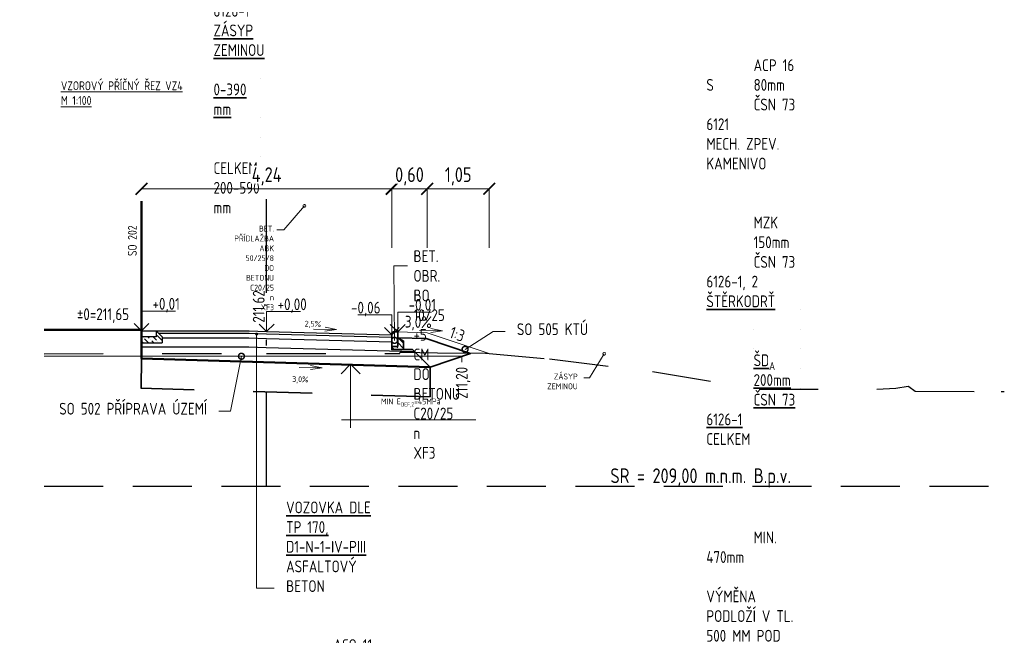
# Model space of a CAD drawing. Header units: metres. Extents: x 3405 to 3724, y 1602 to 1659.
# Tile 9 of 21: x 3464 to 3480, y 1616 to 1626. Entities that reach past the tile are written whole.
import ezdxf
from ezdxf import colors
from ezdxf.entities.mleader import LeaderData, LeaderLine
from ezdxf.enums import TextEntityAlignment as Align
from ezdxf.math import Vec2, Vec3

# ---------------------------------------------------------------- set-up
doc = ezdxf.new("R2010")
doc.units = ezdxf.units.M
doc.header["$LTSCALE"] = 0.5
for name, pattern in [('A_CARA_20', [14.4, 5, -2, 5, -0.8, 0, -0.8, 0, -0.8]), ('B_CARA_03', [3, 2, -1]), ('B_CARA_04', [4, 2, -2]), ('CONTINOUS', [0]), ('ČERCHOVANÁ2', [12.7, 6.35, -3.175, 0, -3.175])]:
    doc.linetypes.add(name, pattern=pattern)
doc.layers.add('RP_HTU', color=7, linetype='Continuous', lineweight=18, true_color=0x70ffff)
for name, color, linetype, lineweight in [('RP_kom_koty', 240, 'CONTINOUS', 18), ('RP_Komunikace', 240, 'Continuous', 35), ('RP_VZ_novy', 240, 'Continuous', 18), ('RP_VZ_novy_popis', 240, 'Continuous', 35), ('RP_VZ_novy_srafy', 240, 'Continuous', 18), ('RP_VZ_novy_vymena_plane', 25, 'B_CARA_04', 35), ('RP_VZ_popis', 240, 'Continuous', 35), ('RP_VZ_stavajici', 251, 'A_CARA_20', 18), ('RP_VZ_stávající', 251, 'B_CARA_04', 25), ('Výška', 240, 'Continuous', 35)]:
    doc.layers.add(name, color=color, linetype=linetype, lineweight=lineweight)
doc.layers.add('RP_VZ_srovnavaci rovina', color=8, linetype='Continuous')
doc.styles.add('PM-Poznámka', font='isocpeur.ttf', dxfattribs={"width": 0.8})
doc.styles.add('PM2_Poznámkový', font='isocpeur.ttf', dxfattribs={"width": 0.8, "height": 2})
doc.styles.add('PM_pozn', font='isocpeur.ttf', dxfattribs={"width": 0.8})
doc.styles.add('romans80', font='romans.shx', dxfattribs={"width": 0.8})
doc.dimstyles.new('PM_Poznámkový', dxfattribs={"dimscale": 0, "dimtxt": 2, "dimasz": 2, "dimexe": 0, "dimexo": 5, "dimgap": 0.6, "dimtad": 1, "dimzin": 1, "dimtxsty": 'PM-Poznámka', "dimblk": 'ARCHTICK', "dimcen": 2.5, "dimclrd": 256, "dimclre": 256, "dimclrt": 256, "dimadec": 6, "dimazin": 0, "dimtm": 1e-09, "dimtfac": 1, "dimtmove": 1, "dimatfit": 3, "dimldrblk": 'CLOSEDBLANK', "dimfxl": 10, "dimfxlon": 1, "dimtfill": 1, "dimlwd": 18, "dimlwe": 18, "dimarcsym": 0})

# ---------------------------------------------------------------- blocks, each defined once
blk = doc.blocks.new('_Dot')
at = {"color": 0, "linetype": 'ByBlock', "lineweight": -2}
blk.add_line((-0.5, 0), (-1, 0), dxfattribs=at)
at = {"color": 0, "linetype": 'ByBlock', "const_width": 0.5}
blk.add_lwpolyline([(-0.25, 0, 1), (0.25, 0, 1)], format="xyb", close=True, dxfattribs=at)
blk = doc.blocks.new('_DotSmall')
at = {"color": 0, "linetype": 'ByBlock', "const_width": 0.5}
blk.add_lwpolyline([(-0.0625, 0, 1), (0.0625, 0, 1)], format="xyb", close=True, dxfattribs=at)
blk = doc.blocks.new('_ARCHTICK')
at = {"color": 0, "linetype": 'ByBlock', "const_width": 0.15}
blk.add_lwpolyline([(-0.5, -0.5), (0.5, 0.5)], dxfattribs=at)
blk = doc.blocks.new('*D88')
at = {"layer": 'Defpoints', "color": 0, "transparency": 16777216}
for p in [(3470.056, 1623.146), (3465.816, 1622.937), (3470.056, 1620.65)]:
    blk.add_point(p, dxfattribs=at)
at = {"layer": 'RP_kom_koty', "linetype": 'Continuous', "lineweight": 18, "transparency": 16777216}
for p in [(3465.816, 1623.146), (3470.056, 1622.146)]:
    blk.add_line(p, (3470.056, 1623.146), dxfattribs=at)
at = {"layer": 'RP_kom_koty', "lineweight": 18, "transparency": 16777216, "xscale": 0.2, "yscale": 0.2, "zscale": 0.2, "rotation": 180}
blk.add_blockref('_ARCHTICK', (3465.816, 1623.146), dxfattribs=at)
at = {"layer": 'RP_kom_koty', "lineweight": 18, "transparency": 16777216, "xscale": 0.2, "yscale": 0.2, "zscale": 0.2}
blk.add_blockref('_ARCHTICK', (3470.056, 1623.146), dxfattribs=at)
at = {"layer": 'RP_kom_koty', "lineweight": 50, "transparency": 16777216, "insert": (3467.936, 1623.356), "char_height": 0.25, "attachment_point": 5, "style": 'PM-Poznámka', "bg_fill": 3, "box_fill_scale": 1.1, "bg_fill_color": 256, "bg_fill_true_color": 13158600, "bg_fill_transparency": 0}
blk.add_mtext('4,24', dxfattribs=at)
blk = doc.blocks.new('_ClosedBlank')
at = {"color": 0, "linetype": 'ByBlock', "lineweight": -2}
for p, q in [((-1, 0.1667), (0, 0)), ((-1, 0.1667), (-1, -0.1667)), ((0, 0), (-1, -0.1667))]:
    blk.add_line(p, q, dxfattribs=at)
blk = doc.blocks.new('*D89')
at = {"layer": 'Defpoints', "color": 0, "transparency": 16777216}
for p in [(3470.056, 1620.65), (3470.656, 1620.705)]:
    blk.add_point(p, dxfattribs=at)
at = {"layer": 'RP_kom_koty', "linetype": 'Continuous', "lineweight": 18, "transparency": 16777216}
for p, q in [((3470.056, 1622.146), (3470.056, 1623.146)), ((3470.056, 1623.146), (3470.656, 1623.146)), ((3470.656, 1622.146), (3470.656, 1623.146))]:
    blk.add_line(p, q, dxfattribs=at)
at = {"layer": 'RP_kom_koty', "lineweight": 18, "transparency": 16777216, "xscale": 0.2, "yscale": 0.2, "zscale": 0.2, "rotation": 180}
blk.add_blockref('_ARCHTICK', (3470.056, 1623.146), dxfattribs=at)
at = {"layer": 'RP_kom_koty', "lineweight": 18, "transparency": 16777216, "xscale": 0.2, "yscale": 0.2, "zscale": 0.2}
blk.add_blockref('_ARCHTICK', (3470.656, 1623.146), dxfattribs=at)
at = {"layer": 'RP_kom_koty', "lineweight": 50, "transparency": 16777216, "insert": (3470.356, 1623.356), "char_height": 0.25, "attachment_point": 5, "style": 'PM-Poznámka', "bg_fill": 3, "box_fill_scale": 1.1, "bg_fill_color": 256, "bg_fill_true_color": 13158600, "bg_fill_transparency": 0}
blk.add_mtext('0,60', dxfattribs=at)
at = {"layer": 'Defpoints', "color": 0, "transparency": 16777216}
blk.add_point((3470.656, 1623.146), dxfattribs=at)
blk = doc.blocks.new('*D90')
at = {"layer": 'Defpoints', "color": 0, "transparency": 16777216}
for p in [(3471.708, 1623.146), (3470.656, 1620.705), (3471.708, 1620.354)]:
    blk.add_point(p, dxfattribs=at)
at = {"layer": 'RP_kom_koty', "linetype": 'Continuous', "lineweight": 18, "transparency": 16777216}
for p, q in [((3470.656, 1622.146), (3470.656, 1623.146)), ((3470.656, 1623.146), (3471.708, 1623.146)), ((3471.708, 1622.146), (3471.708, 1623.146))]:
    blk.add_line(p, q, dxfattribs=at)
at = {"layer": 'RP_kom_koty', "lineweight": 18, "transparency": 16777216, "xscale": 0.2, "yscale": 0.2, "zscale": 0.2, "rotation": 180}
blk.add_blockref('_ARCHTICK', (3470.656, 1623.146), dxfattribs=at)
at = {"layer": 'RP_kom_koty', "lineweight": 18, "transparency": 16777216, "xscale": 0.2, "yscale": 0.2, "zscale": 0.2}
blk.add_blockref('_ARCHTICK', (3471.708, 1623.146), dxfattribs=at)
at = {"layer": 'RP_kom_koty', "lineweight": 50, "transparency": 16777216, "insert": (3471.182, 1623.356), "char_height": 0.25, "attachment_point": 5, "style": 'PM-Poznámka', "bg_fill": 3, "box_fill_scale": 1.1, "bg_fill_color": 256, "bg_fill_true_color": 13158600, "bg_fill_transparency": 0}
blk.add_mtext('1,05', dxfattribs=at)
blk = doc.blocks.new('Kota-hp')
at = {"lineweight": 18}
for p, q in [((0, 0), (0, 3.35)), ((0, 3.35), (5.74, 3.35))]:
    blk.add_line(p, q, dxfattribs=at)
blk.add_lwpolyline([(-1.25, 1.25), (0, 0), (1.25, 1.25)], dxfattribs=at)
at = {"layer": 'Výška', "lineweight": 50, "style": 'romans80', "width": 0.8}
blk.add_attdef('VYSKA', (1.86, 3.6), '', height=1, dxfattribs=at)
blk = doc.blocks.new('BO06_10-25')
at = {"lineweight": 15}
h = blk.add_hatch(dxfattribs=at)
h.set_pattern_fill('ANSI35', color=256, scale=20, style=0)
h.set_pattern_definition([(45, (-200040.71, -129127.25), (-89.80256, 89.80256), []), (45, (-199950.9, -129127.25), (-89.80256, 89.80256), [158.75, -31.75, 0, -31.75])])
h.paths.add_polyline_path([(-100, -40), (-200, -98), (-200, -240), (0, -240), (0, -190), (-100, -190)])
at = {"lineweight": 35}
blk.add_lwpolyline([(-100, -190), (0, -190), (0, 40), (-20, 60), (-100, 60)], close=True, dxfattribs=at)
blk.add_lwpolyline([(0, -190), (0, -240), (-200, -240), (-200, -98), (-100, -40)], dxfattribs=at)

msp = doc.modelspace()

# ---------------------------------------------------------------- hatches: boundary and pattern name
at = {"layer": 'RP_VZ_novy_srafy', "transparency": 33554687}
h = msp.add_hatch(dxfattribs=at)
h.set_pattern_fill('ANSI36', color=256, scale=0.02, angle=90)
h.set_pattern_definition([(135, (470726.95799, 1129280.120135), (-0.1234785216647, 0.033675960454), [0.15875, -0.03175, 0, -0.03175])])
h.paths.add_polyline_path([(3465.816, 1620.637), (3466.066, 1620.637), (3466.066, 1620.737), (3466.166, 1620.637), (3466.166, 1620.537), (3465.816, 1620.537)])

# ---------------------------------------------------------------- linework, layer by layer
at = {"layer": 'RP_HTU'}
msp.add_lwpolyline([(3464.168, 1620.307), (3466.938, 1620.307), (3467.936, 1620.307), (3469.505, 1620.307), (3470.452, 1620.307), (3471.245, 1620.307), (3471.258, 1620.311), (3471.41, 1620.362)], dxfattribs=at)
at = {"layer": 'RP_Komunikace', "color": 241, "linetype": 'Continuous', "lineweight": 50}
for p, q in [((3465.816, 1620.737), (3465.816, 1622.937)), ((3464.168, 1620.757), (3465.816, 1620.757))]:
    msp.add_line(p, q, dxfattribs=at)
at = {"layer": 'RP_VZ_novy', "linetype": 'ČERCHOVANÁ2', "lineweight": 30, "ltscale": 0.5}
msp.add_line((3467.936, 1618.107), (3467.936, 1623.607), dxfattribs=at)
at = {"layer": 'RP_VZ_novy', "lineweight": 50}
for p in [(3465.816, 1620.737), (3470.705, 1620.121)]:
    msp.add_line(p, (3465.816, 1620.267), dxfattribs=at)
at = {"layer": 'RP_VZ_novy', "lineweight": 30}
for points in [[(3465.816, 1620.737), (3466.066, 1620.737), (3466.066, 1620.637), (3465.816, 1620.637), (3465.816, 1620.737)], [(3466.166, 1620.637), (3466.066, 1620.737)], [(3466.166, 1620.637), (3466.166, 1620.537)], [(3465.816, 1620.537), (3466.166, 1620.537)]]:
    msp.add_lwpolyline(points, dxfattribs=at)
at = {"layer": 'RP_VZ_novy', "lineweight": 25}
for points in [[(3466.066, 1620.737), (3467.637, 1620.737), (3467.936, 1620.728), (3470.056, 1620.67)], [(3466.106, 1620.697), (3467.637, 1620.697), (3467.935, 1620.688), (3470.055, 1620.63)], [(3466.166, 1620.617), (3467.635, 1620.617), (3467.933, 1620.608), (3470.056, 1620.55)], [(3465.816, 1620.467), (3467.633, 1620.467), (3467.928, 1620.458), (3470.437, 1620.389)]]:
    msp.add_lwpolyline(points, dxfattribs=at)
at = {"layer": 'RP_VZ_novy', "lineweight": 35}
msp.add_lwpolyline([(3470.156, 1620.62), (3470.156, 1620.62), (3470.256, 1620.563), (3470.256, 1620.42), (3470.406, 1620.42), (3470.705, 1620.121), (3471.39, 1620.355), (3471.39, 1620.355), (3470.638, 1620.606)], close=True, dxfattribs=at)
at = {"layer": 'RP_VZ_novy_popis', "lineweight": 15}
for p, q in [((3468.731, 1620.768), (3469.122, 1620.761)), ((3469.122, 1620.761), (3468.925, 1620.8)), ((3470.917, 1620.738), (3470.72, 1620.777)), ((3469.122, 1620.761), (3468.924, 1620.73)), ((3470.526, 1620.745), (3470.917, 1620.738)), ((3470.917, 1620.738), (3470.719, 1620.707)), ((3468.486, 1620.119), (3468.877, 1620.112)), ((3468.877, 1620.112), (3468.678, 1620.081)), ((3468.877, 1620.112), (3468.68, 1620.151))]:
    msp.add_line(p, q, dxfattribs=at)
at = {"layer": 'RP_VZ_novy_popis', "color": 240, "lineweight": 18}
for p, q in [((3469.358, 1620.171), (3469.198, 1620.011)), ((3469.358, 1620.171), (3469.357, 1619.092)), ((3469.358, 1620.171), (3469.518, 1620.011)), ((3469.207, 1619.232), (3471.48, 1619.232))]:
    msp.add_line(p, q, dxfattribs=at)
at = {"layer": 'RP_VZ_novy_vymena_plane'}
for p, q in [((3465.816, 1620.267), (3465.81, 1619.767)), ((3470.706, 1620.12), (3470.705, 1619.62)), ((3470.705, 1619.62), (3465.801, 1619.767))]:
    msp.add_line(p, q, dxfattribs=at)
at = {"layer": 'RP_VZ_srovnavaci rovina', "linetype": 'B_CARA_03'}
msp.add_line((3464.168, 1618.107), (3480.436, 1618.107), dxfattribs=at)
at = {"layer": 'RP_VZ_stávající'}
msp.add_lwpolyline([(3464.168, 1620.351), (3467.936, 1620.354), (3470.193, 1620.356), (3470.2, 1620.374), (3470.235, 1620.375), (3470.832, 1620.365), (3471.643, 1620.36), (3472.729, 1620.261), (3474.473, 1620.048), (3476.28, 1619.75), (3478.273, 1619.751), (3478.599, 1619.769), (3478.808, 1619.802), (3478.82, 1619.795), (3478.927, 1619.713), (3480.383, 1619.708), (3480.436, 1619.708)], dxfattribs=at)

# ---------------------------------------------------------------- texts
at = {"layer": 'RP_HTU', "style": 'PM_pozn', "width": 0.8}
msp.add_text('211,20', height=0.2, rotation=90, dxfattribs=at).set_placement((3471.241, 1620.128), align=Align.MIDDLE_RIGHT)
at = {"layer": 'RP_Komunikace', "color": 241, "linetype": 'Continuous', "lineweight": 50, "style": 'PM-Poznámka', "width": 0.8}
msp.add_text('SO 202', height=0.15, rotation=90, dxfattribs=at).set_placement((3465.735, 1622.005))
at = {"layer": 'RP_Komunikace', "color": 241, "linetype": 'Continuous', "lineweight": 50, "ltscale": 0.5, "insert": (3464.721, 1620.873), "char_height": 0.2, "width": 1.02644, "attachment_point": 7, "style": 'PM_pozn'}
msp.add_mtext('%%P0=211,65', dxfattribs=at)
at = {"layer": 'RP_VZ_novy_popis', "lineweight": 15, "style": 'PM_pozn', "width": 0.8}
for s, height, p in [('3,0%%%', 0.2, (3470.276, 1620.794)), ('2,5%%%', 0.1, (3468.58, 1620.81)), ('3,0%%%', 0.1, (3468.368, 1619.871))]:
    msp.add_text(s, height=height, rotation=358.573, dxfattribs=at).set_placement(p)
at = {"layer": 'RP_VZ_novy_popis', "color": 240, "ltscale": 0.5, "insert": (3470.378, 1619.591), "char_height": 0.1, "width": 1.10572, "attachment_point": 2, "rotation": 359.9878, "style": 'PM_pozn'}
msp.add_mtext('\\A1;MIN E{\\H0.7x;\\S^ DEF,2;}=45MPa', dxfattribs=at)
at = {"layer": 'RP_VZ_popis', "style": 'PM_pozn', "width": 0.8}
msp.add_text('1:3', height=0.2, rotation=340.5636, dxfattribs=at).set_placement((3471.018, 1620.628))
at = {"layer": 'RP_VZ_srovnavaci rovina', "linetype": 'B_CARA_03', "insert": (3475.291, 1618.407), "char_height": 0.25, "attachment_point": 2, "style": 'PM-Poznámka'}
msp.add_mtext('SR = 209,00 m.n.m. B.p.v.', dxfattribs=at)
at = {"layer": 'RP_VZ_stavajici', "insert": (3464.45, 1624.967), "char_height": 0.15, "width": 2.10917, "attachment_point": 1, "style": 'PM2_Poznámkový'}
msp.add_mtext('{\\LVZOROVÝ PŘÍČNÝ ŘEZ VZ4\\PM 1:100}', dxfattribs=at)

# ---------------------------------------------------------------- leaders
at = {"layer": 'RP_HTU', "lineweight": 25}
ml = msp.add_multileader_mtext('Standard', dxfattribs=at)
ml.set_content('SO 505 KTÚ', color=256, style='PM-Poznámka')
ml.set_leader_properties(color=256, linetype='Continuous', lineweight=18)
ml.set_arrow_properties(name='DOTSMALL')
ml.build(insert=Vec2(0, 0))
ml.multileader.update_dxf_attribs({"text_left_attachment_type": 2, "text_right_attachment_type": 2, "dogleg_length": 2, "arrow_head_size": 0.2, "scale": 0.1})
ctx = ml.context
ctx.base_point, ctx.scale, ctx.char_height, ctx.arrow_head_size, ctx.landing_gap_size, ctx.plane_origin = Vec3(3471.976, 1620.725), 0.1, 0.2, 0.2, 0.2, Vec3(3472.494, 1622.438)
ctx.left_attachment, ctx.right_attachment = 2, 2
notes = []
notes.append((ctx, [(0, (1, 1, 0), (3471.776, 1620.725), (1, 0), 0.2, [(0, [(3471.298, 1620.424)], 0, [])])]))
ctx.mtext.insert, ctx.mtext.flow_direction = Vec3(3472.176, 1620.865), 5
at = {"layer": 'RP_HTU'}
ml = msp.add_multileader_mtext('Standard', dxfattribs=at)
ml.set_content('SO 502 PŘÍPRAVA ÚZEMÍ', color=256, style='PM-Poznámka')
ml.set_leader_properties(color=256, linetype='Continuous', lineweight=18)
ml.set_arrow_properties(name='DOTSMALL')
ml.build(insert=Vec2(0, 0))
ml.multileader.update_dxf_attribs({"text_left_attachment_type": 2, "text_right_attachment_type": 2, "dogleg_length": 2, "arrow_head_size": 0.2, "scale": 0.1})
ctx = ml.context
ctx.base_point, ctx.scale, ctx.char_height, ctx.arrow_head_size, ctx.landing_gap_size, ctx.plane_origin = Vec3(3464.26, 1619.378), 0.1, 0.2, 0.2, 0.2, Vec3(3463.631, 1619.947)
ctx.left_attachment, ctx.right_attachment, ctx.text_align_type = 2, 2, 2
notes.append((ctx, [(1, (1, 1, 0), (3467.324, 1619.378), (-1, 0), 0.2, [(0, [(3467.509, 1620.307)], 0, [])])]))
ctx.mtext.insert, ctx.mtext.alignment, ctx.mtext.flow_direction = Vec3(3466.924, 1619.518), 3, 5
at = {"layer": 'RP_VZ_novy_popis', "lineweight": 15}
ml = msp.add_multileader_mtext('Standard', dxfattribs=at)
ml.set_content('\\pxt12,18;STRUSKA 0/8^IŠD^I50 mm^I^IČSN 73 6126-1\\PSTRUSKA FR. 8-16^IŠD^I150 mm^I^IČSN 73 6126-1^J{\\LZÁSYP ZEMINOU^I^I0-390 mm^I^I^I^I\\P}CELKEM^I^I200-590 mm', color=256, style='PM_pozn')
ml.set_leader_properties(color=256, linetype='Continuous', lineweight=15)
ml.set_arrow_properties(name='DOT')
ml.build(insert=Vec2(0, 0))
ml.multileader.update_dxf_attribs({"text_left_attachment_type": 2, "text_right_attachment_type": 2, "dogleg_length": 3, "arrow_head_size": 0.05, "scale": 0.1})
ctx = ml.context
ctx.base_point, ctx.scale, ctx.char_height, ctx.arrow_head_size, ctx.landing_gap_size, ctx.plane_origin = Vec3(3466.835, 1629.544), 0.1, 0.2, 0.05, 0.2, Vec3(3465.361, 1634.007)
ctx.left_attachment, ctx.right_attachment = 2, 2
notes.append((ctx, [(0, (1, 1, 0), (3466.535, 1629.544), (1, 0), 0.3, [(0, [(3466.535, 1633.003)], 0, [])])]))
ctx.mtext.insert, ctx.mtext.width, ctx.mtext.flow_direction = Vec3(3467.035, 1630.264), 8.03964, 5
ml = msp.add_multileader_mtext('Standard', dxfattribs=at)
ml.set_content('\\A1;\\pxt15,r24,26;{\\LVOZOVKA DLE TP 170, D1-N-1-IV-PIII \\P}ASFALTOVÝ BETON^I^I^I^I^I^IACO 11 ^I^I40mm^I^IČSN 73 6121\\PASFALTOVÝ BETON^I^I^I^I^I^IACP 16 S^I80mm^I^IČSN 73 6121\\PMECH. ZPEV. KAMENIVO^I^I^I^I^I ^IMZK^I^I150mm^I^IČSN 73 6126-1, 2\\P{\\LŠTĚRKODRŤ^I^I^I^I^I^IŠD\\H0.7x;\\S^ A;\\H1.4286x;^I^I200mm^I^IČSN 73 6126-1\\P\\ptz;}CELKEM^I^I^I^I^I^I^I^I^I^I^IMIN. 470mm{\\C34;^I }^I\\P\\PVÝMĚNA PODLOŽÍ V TL. 500 MM POD ÚROVEŇ ZEMNÍ PLÁNĚ - DRCENÉ KAMENIVO FR. 0-63', color=256, style='PM_pozn')
ml.set_leader_properties(color=256, linetype='Continuous', lineweight=15)
ml.set_arrow_properties(name='DOT')
ml.build(insert=Vec2(0, 0))
ml.multileader.update_dxf_attribs({"text_left_attachment_type": 2, "text_right_attachment_type": 2, "dogleg_length": 3, "arrow_head_size": 0.05, "scale": 0.1})
ctx = ml.context
ctx.base_point, ctx.scale, ctx.char_height, ctx.arrow_head_size, ctx.landing_gap_size, ctx.plane_origin = Vec3(3475.187, 1628.874), 0.1, 0.2, 0.05, 0.2, Vec3(3474.887, 1625.993)
ctx.left_attachment, ctx.right_attachment = 2, 2
notes.append((ctx, [(0, (1, 1, 0), (3474.887, 1628.874), (1, 0), 0.3, [(0, [(3474.887, 1632.644)], 0, [])])]))
ctx.mtext.insert, ctx.mtext.width, ctx.mtext.flow_direction = Vec3(3475.387, 1630.341), 16.00771, 5
at = {"layer": 'RP_VZ_novy_popis', "ltscale": 0.5}
ml = msp.add_multileader_mtext('Standard', dxfattribs=at)
ml.set_content('\\A1;BET. OBR. BO 10/25 +5 CM\\PDO BETONU C20/25 n XF3', color=256, style='PM-Poznámka')
ml.set_leader_properties(color=256, linetype='Continuous', lineweight=18)
ml.set_arrow_properties(name='DOTSMALL')
ml.build(insert=Vec2(0, 0))
ml.multileader.update_dxf_attribs({"text_left_attachment_type": 2, "text_right_attachment_type": 2, "dogleg_length": 1, "arrow_head_size": 0.2, "scale": 0.1})
ctx = ml.context
ctx.base_point, ctx.scale, ctx.char_height, ctx.arrow_head_size, ctx.landing_gap_size, ctx.plane_origin = Vec3(3470.324, 1621.838), 0.1, 0.2, 0.2, 0.1, Vec3(3469.449, 1620.87)
ctx.left_attachment, ctx.right_attachment = 2, 2
notes.append((ctx, [(1, (1, 1, 0), (3470.093, 1621.838), (1, 0), 0.231, [(0, [(3470.104, 1620.577)], 0, [])])]))
ctx.mtext.insert, ctx.mtext.width, ctx.mtext.defined_height, ctx.mtext.flow_direction = Vec3(3470.424, 1622.104), 3.20708, 0.61, 5
at = {"layer": 'RP_VZ_novy_popis', "lineweight": 15}
ml = msp.add_multileader_mtext('Standard', dxfattribs=at)
ml.set_content('\\A1;\\pxt15,r24,26;{\\LVOZOVKA DLE TP 170, D1-N-1-IV-PIII \\P}ASFALTOVÝ BETON^I^I^I^I^I^IACO 11 ^I^I40mm^I^IČSN 73 6121\\PASFALTOVÝ BETON^I^I^I^I^I^IACP 16 S^I80mm^I^IČSN 73 6121\\PMECH. ZPEV. KAMENIVO^I^I^I^I^I ^IMZK^I^I150mm^I^IČSN 73 6126-1, 2\\P{\\LŠTĚRKODRŤ^I^I^I^I^I^IŠD\\H0.7x;\\S^ A;\\H1.4286x;^I^I200mm^I^IČSN 73 6126-1\\P\\ptz;}CELKEM^I^I^I^I^I^I^I^I^I^I^IMIN. 470mm{\\C34;^I }^I\\P\\PVÝMĚNA PODLOŽÍ V TL. 500 MM POD ÚROVEŇ ZEMNÍ PLÁNĚ - DRCENÉ KAMENIVO FR. 0-63', color=256, style='PM_pozn')
ml.set_leader_properties(color=256, linetype='Continuous', lineweight=15)
ml.set_arrow_properties(name='DOT')
ml.build(insert=Vec2(0, 0))
ml.multileader.update_dxf_attribs({"text_left_attachment_type": 2, "text_right_attachment_type": 2, "dogleg_length": 3, "arrow_head_size": 0.05, "scale": 0.1})
ctx = ml.context
ctx.base_point, ctx.scale, ctx.char_height, ctx.arrow_head_size, ctx.landing_gap_size, ctx.plane_origin = Vec3(3468.066, 1616.378), 0.1, 0.2, 0.05, 0.2, Vec3(3467.766, 1614.033)
ctx.left_attachment, ctx.right_attachment = 2, 2
notes.append((ctx, [(0, (1, 1, 0), (3467.766, 1616.378), (1, 0), 0.3, [(0, [(3467.766, 1620.684)], 0, [])])]))
ctx.mtext.insert, ctx.mtext.width, ctx.mtext.flow_direction = Vec3(3468.266, 1617.845), 16.00771, 5
at = {"layer": 'RP_VZ_popis'}
ml = msp.add_multileader_mtext('Standard', dxfattribs=at)
ml.set_content('\\A1;ZÁSYP ZEMINOU', color=256, style='PM-Poznámka')
ml.set_leader_properties(color=256, linetype='Continuous', lineweight=18)
ml.set_arrow_properties(name='DOTSMALL')
ml.build(insert=Vec2(0, 0))
ml.multileader.update_dxf_attribs({"text_left_attachment_type": 2, "text_right_attachment_type": 2, "dogleg_length": 2, "arrow_head_size": 0.1, "scale": 0.05})
ctx = ml.context
ctx.base_point, ctx.scale, ctx.char_height, ctx.arrow_head_size, ctx.landing_gap_size, ctx.plane_origin = Vec3(3472.332, 1619.944), 0.05, 0.1, 0.1, 0.1, Vec3(3473.65, 1618.497)
ctx.left_attachment, ctx.right_attachment, ctx.text_align_type = 2, 2, 2
notes.append((ctx, [(0, (1, 1, 0), (3473.408, 1619.944), (-1, 0), 0.1, [(0, [(3473.657, 1620.349)], 0, [])])]))
ctx.mtext.insert, ctx.mtext.width, ctx.mtext.alignment, ctx.mtext.flow_direction = Vec3(3473.208, 1620.014), 3.42468, 3, 5
for ctx, leaders in notes:
    for number, flags, end, landing, length, lines in leaders:
        leader = LeaderData()
        leader.index, (leader.has_last_leader_line, leader.has_dogleg_vector, leader.attachment_direction) = number, flags
        leader.last_leader_point, leader.dogleg_vector, leader.dogleg_length = Vec3(end), Vec3(landing), length
        for number, points, colour, breaks in lines:
            line = LeaderLine()
            line.index, line.vertices, line.color, line.breaks = number, Vec3.list(points), colors.encode_raw_color(colour), breaks
            leader.lines.append(line)
        ctx.leaders.append(leader)

# ---------------------------------------------------------------- next in the draw order: dimensions: what is measured, and where the dimension line sits
at = {"layer": 'RP_kom_koty', "lineweight": 50}
dim = msp.add_linear_dim(base=(3470.056, 1623.146), p1=(3465.816, 1622.937), p2=(3470.056, 1620.65), dimstyle='PM_Poznámkový', override={"dimscale": 0, "dimtxt": 2.5, "dimtix": 0, "dimtofl": 1, "dimtmove": 1, "dimatfit": 3}, dxfattribs=at)
dim.commit()
dim.dimension.update_dxf_attribs({"geometry": '*D88', "text_midpoint": (3467.936, 1623.356)})

# ---------------------------------------------------------------- next in the draw order: block references
at = {"layer": 'RP_VZ_popis', "lineweight": 50}
ref = msp.add_blockref('Kota-hp', (3465.816, 1620.737), dxfattribs=dict(at, xscale=0.1, yscale=0.1, zscale=0.1))
ref.add_attrib('VYSKA', '+0,01', (3466.002, 1621.096), dxfattribs={"layer": 'Výška', "lineweight": 50, "height": 0.2, "style": 'PM-Poznámka', "width": 0.8})
ref = msp.add_blockref('Kota-hp', (3467.936, 1620.728), dxfattribs=dict(at, xscale=0.1, yscale=0.1, zscale=0.1))
ref.add_attrib('VYSKA', '+0,00', (3468.122, 1621.088), dxfattribs={"layer": 'Výška', "lineweight": 50, "height": 0.2, "style": 'PM-Poznámka', "width": 0.8})

# ---------------------------------------------------------------- next in the draw order: texts
at = {"layer": 'RP_VZ_popis', "style": 'PM_pozn', "width": 0.8}
msp.add_text('211,62', height=0.2, rotation=90, dxfattribs=at).set_placement((3467.961, 1620.877), align=Align.BOTTOM_LEFT)

# ---------------------------------------------------------------- next in the draw order: dimensions: what is measured, and where the dimension line sits
at = {"layer": 'RP_kom_koty', "lineweight": 50}
dim = msp.add_linear_dim(base=(3470.656, 1623.146), p1=(3470.056, 1620.65), p2=(3470.656, 1620.705), dimstyle='PM_Poznámkový', override={"dimscale": 0, "dimtxt": 2.5, "dimtix": 0, "dimtofl": 1, "dimtmove": 1, "dimatfit": 3}, dxfattribs=at)
dim.commit()
dim.dimension.update_dxf_attribs({"geometry": '*D89', "text_midpoint": (3470.356, 1623.356)})

# ---------------------------------------------------------------- next in the draw order: leaders
at = {"layer": 'RP_VZ_novy_popis', "ltscale": 0.5}
ml = msp.add_multileader_mtext('Standard', dxfattribs=at)
ml.set_content('\\A1;BET. PŘÍDLAŽBA ABK 50/25/8 DO BETONU C20/25 n XF3', color=256, style='PM-Poznámka')
ml.set_leader_properties(color=256, linetype='Continuous', lineweight=18)
ml.set_arrow_properties(name='DOTSMALL')
ml.build(insert=Vec2(0, 0))
ml.multileader.update_dxf_attribs({"text_left_attachment_type": 2, "text_right_attachment_type": 2, "dogleg_length": 1, "arrow_head_size": 0.1, "scale": 0.05})
ctx = ml.context
ctx.base_point, ctx.scale, ctx.char_height, ctx.arrow_head_size, ctx.landing_gap_size, ctx.plane_origin = Vec3(3465.203, 1622.45), 0.05, 0.1, 0.1, 0.05, Vec3(3468.569, 1621.003)
ctx.left_attachment, ctx.right_attachment, ctx.text_align_type = 2, 2, 2
notes = []
notes.append((ctx, [(0, (1, 1, 0), (3468.226, 1622.45), (-1, 0), 0.115, [(0, [(3468.575, 1622.855)], 0, [])])]))
ctx.mtext.insert, ctx.mtext.width, ctx.mtext.defined_height, ctx.mtext.alignment, ctx.mtext.flow_direction = Vec3(3468.061, 1622.52), 3.26936, 0.686, 3, 5
for ctx, leaders in notes:
    for number, flags, end, landing, length, lines in leaders:
        leader = LeaderData()
        leader.index, (leader.has_last_leader_line, leader.has_dogleg_vector, leader.attachment_direction) = number, flags
        leader.last_leader_point, leader.dogleg_vector, leader.dogleg_length = Vec3(end), Vec3(landing), length
        for number, points, colour, breaks in lines:
            line = LeaderLine()
            line.index, line.vertices, line.color, line.breaks = number, Vec3.list(points), colors.encode_raw_color(colour), breaks
            leader.lines.append(line)
        ctx.leaders.append(leader)

# ---------------------------------------------------------------- next in the draw order: block references
at = {"layer": 'RP_VZ_novy', "xscale": -0.001, "yscale": 0.001, "zscale": 0.001}
msp.add_blockref('BO06_10-25', (3470.056, 1620.66), dxfattribs=at)
at = {"layer": 'RP_VZ_popis', "lineweight": 50}
ref = msp.add_blockref('Kota-hp', (3470.056, 1620.672), dxfattribs=dict(at, xscale=-0.1, yscale=0.1, zscale=0.1))
ref.add_attrib('VYSKA', '-0,06', (3469.366, 1621.031), dxfattribs={"layer": 'Výška', "lineweight": 50, "height": 0.2, "style": 'PM-Poznámka', "width": 0.8})

# ---------------------------------------------------------------- next in the draw order: dimensions: what is measured, and where the dimension line sits
at = {"layer": 'RP_kom_koty', "lineweight": 50}
dim = msp.add_linear_dim(base=(3471.708, 1623.146), p1=(3470.656, 1620.705), p2=(3471.708, 1620.354), dimstyle='PM_Poznámkový', override={"dimscale": 0, "dimtxt": 2.5, "dimtix": 0, "dimtofl": 1, "dimtmove": 1, "dimatfit": 3}, dxfattribs=at)
dim.commit()
dim.dimension.update_dxf_attribs({"geometry": '*D90', "text_midpoint": (3471.182, 1623.356)})

# ---------------------------------------------------------------- next in the draw order: linework, layer by layer
at = {"layer": 'RP_HTU'}
for p, q in [((3470.656, 1620.705), (3470.156, 1620.72)), ((3470.656, 1620.705), (3471.708, 1620.354)), ((3471.245, 1620.207), (3471.245, 1620.307))]:
    msp.add_line(p, q, dxfattribs=at)

# ---------------------------------------------------------------- next in the draw order: block references
at = {"layer": 'RP_VZ_popis', "lineweight": 50}
ref = msp.add_blockref('Kota-hp', (3470.156, 1620.72), dxfattribs=dict(at, xscale=0.1, yscale=0.1, zscale=0.1))
ref.add_attrib('VYSKA', '-0,01', (3470.342, 1621.08), dxfattribs={"layer": 'Výška', "lineweight": 50, "height": 0.2, "style": 'PM-Poznámka', "width": 0.8})

doc.saveas('drawing.dxf')
